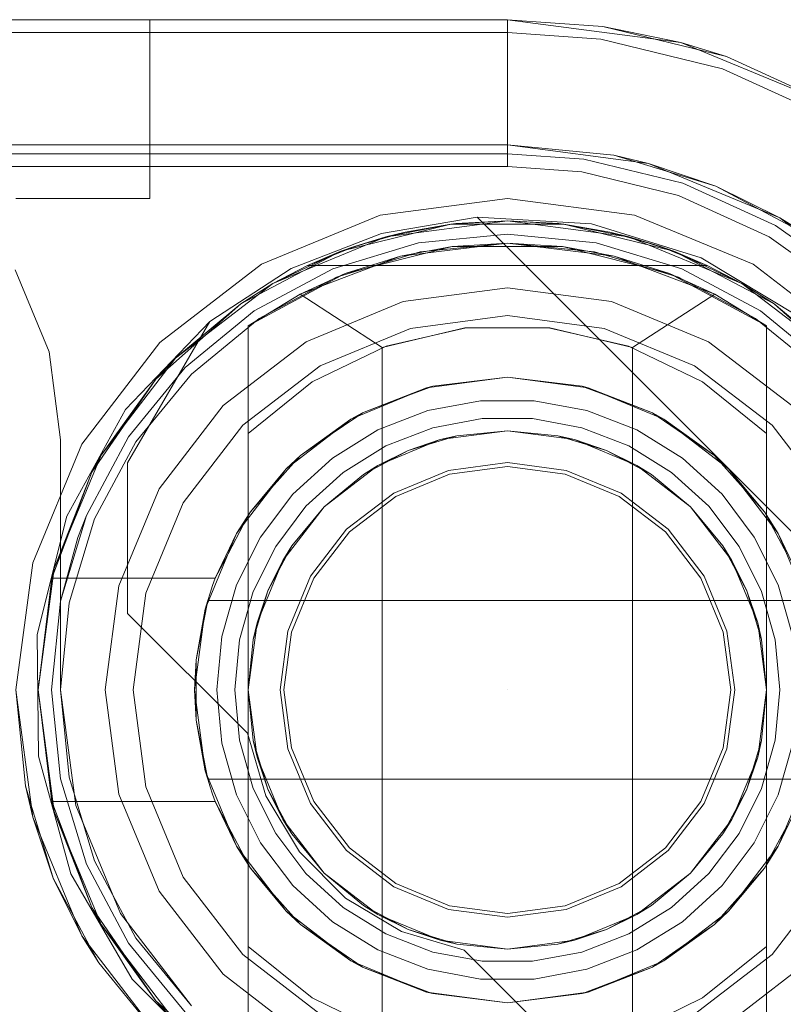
# Model space of a CAD drawing. Extents: x -620 to 300, y 62 to 1112.
# Tile 156 of 200: x 168.404 to 168.537, y 605.097 to 605.269. Entities that reach past the tile are written whole.
import ezdxf

# ---------------------------------------------------------------- set-up
doc = ezdxf.new("R2010")
doc.units = 0
doc.layers.get('0').update_dxf_attribs({"lineweight": 13})
doc.layers.add('ConnectionPoints-A06CPVRXL0', color=7, linetype='Continuous', lineweight=50)

# ---------------------------------------------------------------- blocks, each defined once
blk = doc.blocks.new('Referenz-A06CPVRZL0')
at = {"color": 9, "linetype": 'ByBlock', "lineweight": 13, "ltscale": 0.13, "true_color": 0xc1c9c4}
for p, q in [((168.48922, 605.26889), (166.69234, 605.26889)), ((168.48922, 605.26889), (166.69234, 605.26889)), ((168.40935, 605.26889), (168.40328, 605.26889)), ((168.40328, 605.26889), (168.40935, 605.26889)), ((168.415, 605.26889), (168.40935, 605.26889)), ((168.40935, 605.26889), (168.415, 605.26889)), ((168.41985, 605.26889), (168.415, 605.26889)), ((168.415, 605.26889), (168.41985, 605.26889)), ((168.42358, 605.26889), (168.41985, 605.26889)), ((168.41985, 605.26889), (168.42358, 605.26889)), ((168.42592, 605.26889), (168.42358, 605.26889)), ((168.42358, 605.26889), (168.42592, 605.26889)), ((168.42672, 605.26889), (168.42592, 605.26889)), ((168.42592, 605.26889), (168.42672, 605.26889)), ((168.42672, 605.23764), (168.42672, 605.26889)), ((168.42672, 605.26889), (168.42672, 605.26889)), ((168.42672, 605.23764), (168.42672, 605.26889)), ((168.51955, 605.2649), (168.48922, 605.26889)), ((168.50589, 605.2677), (168.48922, 605.26889)), ((168.48922, 605.26889), (168.48922, 605.26889)), ((168.48922, 605.26889), (168.48922, 605.26849)), ((168.50589, 605.2677), (168.48922, 605.26889)), ((168.48922, 605.26849), (168.48922, 605.26731)), ((168.48922, 605.26731), (168.48922, 605.26538)), ((168.51955, 605.2649), (168.50589, 605.2677)), ((168.52755, 605.26244), (168.50589, 605.2677)), ((168.48922, 605.26538), (168.48922, 605.26277)), ((168.54781, 605.25319), (168.51955, 605.2649)), ((168.52755, 605.26244), (168.51955, 605.2649)), ((168.48922, 605.26277), (168.48922, 605.25958)), ((168.54781, 605.25319), (168.52755, 605.26244)), ((168.54781, 605.25319), (168.52755, 605.26244)), ((168.48922, 605.25958), (168.48922, 605.2559)), ((168.48922, 605.2559), (168.48922, 605.25186)), ((168.48922, 605.25186), (168.48922, 605.24761)), ((168.48922, 605.24761), (168.48922, 605.24545)), ((166.69234, 605.24701), (168.48922, 605.24701)), ((168.48922, 605.24701), (168.35172, 605.24701)), ((168.48922, 605.24701), (168.51389, 605.24377)), ((168.50781, 605.24518), (168.48922, 605.24701)), ((168.48922, 605.24701), (168.48922, 605.24701)), ((167.82515, 605.24545), (168.48922, 605.24545)), ((168.48922, 605.24545), (168.50256, 605.2445)), ((168.50256, 605.2445), (168.51988, 605.24029)), ((168.50781, 605.24518), (168.52569, 605.23976)), ((168.51389, 605.24377), (168.50781, 605.24518)), ((168.51389, 605.24377), (168.53687, 605.23424)), ((168.52569, 605.23976), (168.51389, 605.24377)), ((168.51988, 605.24029), (168.53609, 605.23289)), ((168.53687, 605.23424), (168.52569, 605.23976)), ((168.52569, 605.23976), (168.54217, 605.23095)), ((168.40328, 605.23764), (168.40935, 605.23764)), ((168.40328, 605.23764), (168.40935, 605.23764)), ((168.40935, 605.23764), (168.415, 605.23764)), ((168.40935, 605.23764), (168.415, 605.23764)), ((168.415, 605.23764), (168.41985, 605.23764)), ((168.415, 605.23764), (168.41985, 605.23764)), ((168.41985, 605.23764), (168.42358, 605.23764)), ((168.41985, 605.23764), (168.42358, 605.23764)), ((168.42358, 605.23764), (168.42592, 605.23764)), ((168.42358, 605.23764), (168.42592, 605.23764)), ((168.42592, 605.23764), (168.42672, 605.23764)), ((168.42592, 605.23764), (168.42672, 605.23764)), ((168.42672, 605.23764), (168.42672, 605.23764)), ((168.53687, 605.23424), (168.55661, 605.2191)), ((168.54217, 605.23095), (168.53687, 605.23424)), ((168.53609, 605.23289), (168.55061, 605.22255)), ((168.48922, 605.23139), (168.47367, 605.22986)), ((168.47367, 605.22986), (168.48922, 605.23139)), ((168.50476, 605.22986), (168.48922, 605.23139)), ((168.48922, 605.23139), (168.50476, 605.22986)), ((168.47367, 605.22986), (168.45872, 605.22532)), ((168.45872, 605.22532), (168.47367, 605.22986)), ((168.47398, 605.22832), (168.45932, 605.22388)), ((168.48922, 605.22983), (168.47398, 605.22832)), ((168.50446, 605.22832), (168.48922, 605.22983)), ((168.51911, 605.22388), (168.50446, 605.22832)), ((168.51971, 605.22532), (168.50476, 605.22986)), ((168.50476, 605.22986), (168.51971, 605.22532)), ((168.45872, 605.22532), (168.44495, 605.21796)), ((168.44495, 605.21796), (168.45872, 605.22532)), ((168.53349, 605.21796), (168.51971, 605.22532)), ((168.51971, 605.22532), (168.53349, 605.21796)), ((168.45932, 605.22388), (168.44581, 605.21666)), ((168.53262, 605.21666), (168.51911, 605.22388)), ((168.48922, 605.22201), (168.47102, 605.21962)), ((168.48922, 605.22201), (168.47102, 605.21962)), ((168.50742, 605.21962), (168.48922, 605.22201)), ((168.50742, 605.21962), (168.48922, 605.22201)), ((168.47102, 605.21962), (168.45406, 605.21259)), ((168.47102, 605.21962), (168.45406, 605.21259)), ((168.52437, 605.21259), (168.50742, 605.21962)), ((168.52437, 605.21259), (168.50742, 605.21962)), ((168.44495, 605.21796), (168.43287, 605.20805)), ((168.43287, 605.20805), (168.44495, 605.21796)), ((168.44581, 605.21666), (168.43397, 605.20694)), ((168.48922, 605.21714), (168.47228, 605.21491)), ((168.47228, 605.21491), (168.48922, 605.21714)), ((168.50615, 605.21491), (168.48922, 605.21714)), ((168.48922, 605.21714), (168.50615, 605.21491)), ((168.54446, 605.20694), (168.53262, 605.21666)), ((168.54557, 605.20805), (168.53349, 605.21796)), ((168.53349, 605.21796), (168.54557, 605.20805)), ((168.47228, 605.21491), (168.4565, 605.20837)), ((168.4565, 605.20837), (168.47228, 605.21491)), ((168.52194, 605.20837), (168.50615, 605.21491)), ((168.50615, 605.21491), (168.52194, 605.20837)), ((168.45406, 605.21259), (168.4395, 605.20142)), ((168.45406, 605.21259), (168.4395, 605.20142)), ((168.53894, 605.20142), (168.52437, 605.21259)), ((168.53894, 605.20142), (168.52437, 605.21259)), ((168.43287, 605.20805), (168.42296, 605.19597)), ((168.42296, 605.19597), (168.43287, 605.20805)), ((168.4565, 605.20837), (168.44295, 605.19797)), ((168.44295, 605.19797), (168.4565, 605.20837)), ((168.53549, 605.19797), (168.52194, 605.20837)), ((168.52194, 605.20837), (168.53549, 605.19797)), ((168.43397, 605.20694), (168.42426, 605.1951)), ((168.4395, 605.20142), (168.42833, 605.18686)), ((168.4395, 605.20142), (168.42833, 605.18686)), ((168.44295, 605.19797), (168.43255, 605.18442)), ((168.43255, 605.18442), (168.44295, 605.19797)), ((168.54589, 605.18442), (168.53549, 605.19797)), ((168.53549, 605.19797), (168.54589, 605.18442)), ((168.42296, 605.19597), (168.4156, 605.1822)), ((168.4156, 605.1822), (168.42296, 605.19597)), ((168.42426, 605.1951), (168.41704, 605.1816)), ((168.48922, 605.19145), (168.47893, 605.19009)), ((168.47911, 605.18943), (168.48922, 605.19076)), ((168.4995, 605.19009), (168.48922, 605.19145)), ((168.48922, 605.19076), (168.49933, 605.18943)), ((168.47893, 605.19009), (168.46935, 605.18612)), ((168.46969, 605.18553), (168.47911, 605.18943)), ((168.49933, 605.18943), (168.50875, 605.18553)), ((168.50909, 605.18612), (168.4995, 605.19009)), ((168.42833, 605.18686), (168.4213, 605.1699)), ((168.42833, 605.18686), (168.4213, 605.1699)), ((168.46935, 605.18612), (168.46111, 605.1798)), ((168.4616, 605.17932), (168.46969, 605.18553)), ((168.50875, 605.18553), (168.51684, 605.17932)), ((168.51732, 605.1798), (168.50909, 605.18612)), ((168.43255, 605.18442), (168.42601, 605.16864)), ((168.42601, 605.16864), (168.43255, 605.18442)), ((168.4156, 605.1822), (168.41106, 605.16725)), ((168.4156, 605.1822), (168.41412, 605.17835)), ((168.41412, 605.17835), (168.4156, 605.1822)), ((168.41704, 605.1816), (168.41259, 605.16694)), ((168.46111, 605.1798), (168.4548, 605.17157)), ((168.45539, 605.17123), (168.4616, 605.17932)), ((168.51684, 605.17932), (168.52305, 605.17123)), ((168.52364, 605.17157), (168.51732, 605.1798)), ((168.41412, 605.17835), (168.41106, 605.16725)), ((168.41106, 605.16725), (168.41412, 605.17835)), ((168.4548, 605.17157), (168.45083, 605.16199)), ((168.52761, 605.16199), (168.52364, 605.17157)), ((168.4213, 605.1699), (168.4189, 605.1517)), ((168.4213, 605.1699), (168.4189, 605.1517)), ((168.45149, 605.16181), (168.45539, 605.17123)), ((168.52305, 605.17123), (168.52695, 605.16181)), ((168.42601, 605.16864), (168.42378, 605.1517)), ((168.42378, 605.1517), (168.42601, 605.16864)), ((168.41106, 605.16725), (168.40953, 605.1517)), ((168.40953, 605.1517), (168.41106, 605.16725)), ((168.41259, 605.16694), (168.41109, 605.1517)), ((168.45083, 605.16199), (168.44947, 605.1517)), ((168.45015, 605.1517), (168.45149, 605.16181)), ((168.52695, 605.16181), (168.52828, 605.1517)), ((168.52896, 605.1517), (168.52761, 605.16199)), ((168.40621, 605.12946), (168.40328, 605.1517)), ((168.40328, 605.1517), (168.40493, 605.13494)), ((168.40953, 605.1517), (168.41106, 605.13615)), ((168.41106, 605.13615), (168.40953, 605.1517)), ((168.41109, 605.1517), (168.41259, 605.13646)), ((168.4189, 605.1517), (168.4213, 605.1335)), ((168.4189, 605.1517), (168.4213, 605.1335)), ((168.42378, 605.1517), (168.42601, 605.13476)), ((168.42601, 605.13476), (168.42378, 605.1517)), ((168.44947, 605.1517), (168.45083, 605.14141)), ((168.45149, 605.14159), (168.45015, 605.1517)), ((168.52828, 605.1517), (168.52695, 605.14159)), ((168.52761, 605.14141), (168.52896, 605.1517)), ((168.45083, 605.14141), (168.4548, 605.13183)), ((168.45539, 605.13217), (168.45149, 605.14159)), ((168.52695, 605.14159), (168.52305, 605.13217)), ((168.52364, 605.13183), (168.52761, 605.14141)), ((168.41106, 605.13615), (168.4156, 605.12121)), ((168.4156, 605.12121), (168.41106, 605.13615)), ((168.41259, 605.13646), (168.41704, 605.1218)), ((168.40591, 605.1317), (168.40493, 605.13494)), ((168.40493, 605.13494), (168.40621, 605.12946)), ((168.42601, 605.13476), (168.43255, 605.11898)), ((168.43255, 605.11898), (168.42601, 605.13476)), ((168.4213, 605.1335), (168.42833, 605.11654)), ((168.4213, 605.1335), (168.42833, 605.11654)), ((168.4616, 605.12408), (168.45539, 605.13217)), ((168.52305, 605.13217), (168.51684, 605.12408)), ((168.40764, 605.12599), (168.40591, 605.1317)), ((168.4548, 605.13183), (168.46111, 605.1236)), ((168.51732, 605.1236), (168.52364, 605.13183)), ((168.41479, 605.10873), (168.40621, 605.12946)), ((168.40621, 605.12946), (168.40982, 605.11881)), ((168.40982, 605.11881), (168.40764, 605.12599)), ((168.46111, 605.1236), (168.46935, 605.11728)), ((168.46969, 605.11787), (168.4616, 605.12408)), ((168.51684, 605.12408), (168.50875, 605.11787)), ((168.50909, 605.11728), (168.51732, 605.1236)), ((168.41704, 605.1218), (168.42426, 605.1083)), ((168.4156, 605.12121), (168.42296, 605.10743)), ((168.42296, 605.10743), (168.4156, 605.12121)), ((168.41336, 605.1122), (168.40982, 605.11881)), ((168.40982, 605.11881), (168.41479, 605.10873)), ((168.43255, 605.11898), (168.44295, 605.10543)), ((168.44295, 605.10543), (168.43255, 605.11898)), ((168.53549, 605.10543), (168.54589, 605.11898)), ((168.54589, 605.11898), (168.53549, 605.10543)), ((168.42833, 605.11654), (168.4395, 605.10198)), ((168.42833, 605.11654), (168.4395, 605.10198)), ((168.46935, 605.11728), (168.47893, 605.11331)), ((168.47911, 605.11397), (168.46969, 605.11787)), ((168.50875, 605.11787), (168.49933, 605.11397)), ((168.4995, 605.11331), (168.50909, 605.11728)), ((168.47893, 605.11331), (168.48922, 605.11196)), ((168.48922, 605.11264), (168.47911, 605.11397)), ((168.49933, 605.11397), (168.48922, 605.11264)), ((168.48922, 605.11196), (168.4995, 605.11331)), ((168.41617, 605.10694), (168.41336, 605.1122)), ((168.42845, 605.09093), (168.41479, 605.10873)), ((168.41479, 605.10873), (168.41776, 605.10396)), ((168.42426, 605.1083), (168.43397, 605.09646)), ((168.41776, 605.10396), (168.41617, 605.10694)), ((168.42296, 605.10743), (168.43287, 605.09535)), ((168.43287, 605.09535), (168.42296, 605.10743)), ((168.44295, 605.10543), (168.4565, 605.09503)), ((168.4565, 605.09503), (168.44295, 605.10543)), ((168.52194, 605.09503), (168.53549, 605.10543)), ((168.53549, 605.10543), (168.52194, 605.09503)), ((168.41776, 605.10396), (168.42845, 605.09093)), ((168.4395, 605.10198), (168.45406, 605.09081)), ((168.4395, 605.10198), (168.45406, 605.09081)), ((168.52437, 605.09081), (168.53894, 605.10198)), ((168.52437, 605.09081), (168.53894, 605.10198))]:
    blk.add_line(p, q, dxfattribs=at)
at = {"color": 251, "linetype": 'ByBlock', "lineweight": 13, "ltscale": 0.13, "true_color": 0x636363}
for p, q in [((168.48922, 605.26889), (166.69234, 605.26889)), ((168.51955, 605.2649), (168.48922, 605.26889)), ((168.48922, 605.26889), (168.48922, 605.26664)), ((168.48922, 605.26664), (166.69234, 605.26664)), ((168.48922, 605.26664), (168.50557, 605.26547)), ((168.48922, 605.26664), (168.48922, 605.26624)), ((168.48922, 605.26624), (168.48922, 605.26505)), ((168.48922, 605.26505), (168.48922, 605.26313)), ((168.50557, 605.26547), (168.52681, 605.26032)), ((168.54781, 605.25319), (168.51955, 605.2649)), ((168.48922, 605.26313), (168.48922, 605.26052)), ((168.48922, 605.26052), (168.48922, 605.25732)), ((168.52681, 605.26032), (168.54669, 605.25124)), ((168.48922, 605.25732), (168.48922, 605.25365)), ((168.48922, 605.25365), (168.48922, 605.24961)), ((168.48922, 605.24961), (168.48922, 605.24536)), ((168.48922, 605.24536), (168.48922, 605.2432)), ((166.69234, 605.2432), (168.48922, 605.2432)), ((168.48922, 605.2432), (168.50224, 605.24227)), ((168.50224, 605.24227), (168.51914, 605.23817)), ((168.48922, 605.23764), (168.46698, 605.23471)), ((168.51146, 605.23471), (168.48922, 605.23764)), ((168.51914, 605.23817), (168.53497, 605.23094)), ((168.46698, 605.23471), (168.44625, 605.22612)), ((168.4672, 605.23153), (168.48391, 605.23434)), ((168.48391, 605.23434), (168.4672, 605.23153)), ((168.48391, 605.23434), (168.57186, 605.1464)), ((168.50393, 605.2332), (168.48391, 605.23434)), ((168.48391, 605.23434), (168.57186, 605.1464)), ((168.48391, 605.23434), (168.48391, 605.23434)), ((168.53219, 605.22612), (168.51146, 605.23471)), ((168.52309, 605.22727), (168.50393, 605.2332)), ((168.4514, 605.22537), (168.4672, 605.23153)), ((168.4672, 605.23153), (168.4514, 605.22537)), ((168.53497, 605.23094), (168.54914, 605.22085)), ((168.54026, 605.21692), (168.52309, 605.22727)), ((168.40907, 605.21082), (168.40314, 605.22514)), ((168.40314, 605.22514), (168.40907, 605.21082)), ((168.44625, 605.22612), (168.42845, 605.21247)), ((168.43719, 605.21613), (168.4514, 605.22537)), ((168.4514, 605.22537), (168.43719, 605.21613)), ((168.54998, 605.21247), (168.53219, 605.22612)), ((168.43719, 605.21613), (168.42247, 605.20072)), ((168.42282, 605.19139), (168.43719, 605.21613)), ((168.42282, 605.19139), (168.43719, 605.21613)), ((168.43719, 605.21613), (168.43719, 605.21613)), ((168.42845, 605.21247), (168.41479, 605.19467)), ((168.41109, 605.19545), (168.40907, 605.21082)), ((168.40907, 605.21082), (168.41109, 605.19545)), ((168.42247, 605.20072), (168.41217, 605.18207)), ((168.41479, 605.19467), (168.40621, 605.17394)), ((168.41109, 605.1517), (168.41109, 605.19545)), ((168.41109, 605.19545), (168.41109, 605.1517)), ((168.41109, 605.19545), (168.41109, 605.19545)), ((168.42282, 605.16507), (168.42282, 605.19139)), ((168.42282, 605.19139), (168.42282, 605.19139)), ((168.42282, 605.16507), (168.42282, 605.19139)), ((168.41217, 605.18207), (168.40698, 605.16141)), ((168.40621, 605.17394), (168.40328, 605.1517)), ((168.44375, 605.14414), (168.42282, 605.16507)), ((168.42282, 605.16507), (168.42282, 605.16507)), ((168.44375, 605.14414), (168.42282, 605.16507)), ((168.40698, 605.16141), (168.40722, 605.14011)), ((168.40328, 605.1517), (168.40621, 605.12946)), ((168.41375, 605.13148), (168.41109, 605.1517)), ((168.41109, 605.1517), (168.41375, 605.13148)), ((168.41109, 605.1517), (168.41109, 605.1517)), ((168.447, 605.1332), (168.44375, 605.14414)), ((168.44375, 605.14414), (168.44375, 605.14414)), ((168.447, 605.1332), (168.44375, 605.14414)), ((168.40722, 605.14011), (168.41289, 605.11957)), ((168.45284, 605.12339), (168.447, 605.1332)), ((168.45284, 605.12339), (168.447, 605.1332)), ((168.42156, 605.11264), (168.41375, 605.13148)), ((168.41375, 605.13148), (168.42156, 605.11264)), ((168.40621, 605.12946), (168.41479, 605.10873)), ((168.46091, 605.11532), (168.45284, 605.12339)), ((168.46091, 605.11532), (168.45284, 605.12339)), ((168.41289, 605.11957), (168.42361, 605.10116)), ((168.47071, 605.10948), (168.46091, 605.11532)), ((168.47071, 605.10948), (168.46091, 605.11532)), ((168.43397, 605.09646), (168.42156, 605.11264)), ((168.42156, 605.11264), (168.43397, 605.09646)), ((168.41479, 605.10873), (168.42845, 605.09093)), ((168.48165, 605.10623), (168.47071, 605.10948)), ((168.48165, 605.10623), (168.47071, 605.10948)), ((168.50259, 605.0853), (168.48165, 605.10623)), ((168.48165, 605.10623), (168.48165, 605.10623)), ((168.50259, 605.0853), (168.48165, 605.10623)), ((168.42361, 605.10116), (168.43868, 605.0861))]:
    blk.add_line(p, q, dxfattribs=at)
at = {"color": 7, "linetype": 'ByBlock', "lineweight": 13, "ltscale": 0.13}
for p, q in [((168.46799, 605.23094), (168.48922, 605.23373)), ((168.48922, 605.23373), (168.46799, 605.23094)), ((168.48922, 605.23373), (168.47932, 605.23313)), ((168.48922, 605.23373), (168.48021, 605.23324)), ((168.48922, 605.23373), (168.48021, 605.23324)), ((168.49822, 605.23324), (168.48922, 605.23373)), ((168.49911, 605.23313), (168.48922, 605.23373)), ((168.48922, 605.23373), (168.51045, 605.23094)), ((168.49822, 605.23324), (168.48922, 605.23373)), ((168.51045, 605.23094), (168.48922, 605.23373)), ((168.4601, 605.22839), (168.47932, 605.23313)), ((168.47932, 605.23313), (168.4601, 605.22839)), ((168.47932, 605.23313), (168.46799, 605.23094)), ((168.48021, 605.23324), (168.47132, 605.23176)), ((168.48021, 605.23324), (168.47132, 605.23176)), ((168.47932, 605.23313), (168.47132, 605.23176)), ((168.48021, 605.23324), (168.47932, 605.23313)), ((168.47932, 605.23313), (168.49911, 605.23313)), ((168.49911, 605.23313), (168.47932, 605.23313)), ((168.49911, 605.23313), (168.49822, 605.23324)), ((168.50712, 605.23176), (168.49822, 605.23324)), ((168.50712, 605.23176), (168.49822, 605.23324)), ((168.50712, 605.23176), (168.49911, 605.23313)), ((168.49911, 605.23313), (168.51833, 605.22839)), ((168.51045, 605.23094), (168.49911, 605.23313)), ((168.51833, 605.22839), (168.49911, 605.23313)), ((168.4482, 605.22274), (168.46799, 605.23094)), ((168.46799, 605.23094), (168.4482, 605.22274)), ((168.46799, 605.23094), (168.4601, 605.22839)), ((168.46264, 605.22931), (168.47132, 605.23176)), ((168.46799, 605.23094), (168.46264, 605.22931)), ((168.46936, 605.2312), (168.46501, 605.22997)), ((168.47132, 605.23176), (168.46799, 605.23094)), ((168.47132, 605.23176), (168.46936, 605.2312)), ((168.50712, 605.23176), (168.5158, 605.22931)), ((168.51045, 605.23094), (168.50712, 605.23176)), ((168.50907, 605.2312), (168.50712, 605.23176)), ((168.51343, 605.22997), (168.50907, 605.2312)), ((168.5158, 605.22931), (168.51045, 605.23094)), ((168.51833, 605.22839), (168.51045, 605.23094)), ((168.51045, 605.23094), (168.53023, 605.22274)), ((168.53023, 605.22274), (168.51045, 605.23094)), ((168.44258, 605.21918), (168.4601, 605.22839)), ((168.4601, 605.22839), (168.44258, 605.21918)), ((168.4601, 605.22839), (168.4482, 605.22274)), ((168.46264, 605.22931), (168.45428, 605.22592)), ((168.46264, 605.22931), (168.45428, 605.22592)), ((168.4601, 605.22839), (168.45428, 605.22592)), ((168.46264, 605.22931), (168.4601, 605.22839)), ((168.47957, 605.22923), (168.46088, 605.2245)), ((168.46501, 605.22997), (168.46264, 605.22931)), ((168.48922, 605.22983), (168.47055, 605.22756)), ((168.47957, 605.22923), (168.47055, 605.22756)), ((168.48922, 605.22983), (168.47957, 605.22923)), ((168.49886, 605.22923), (168.47957, 605.22923)), ((168.49886, 605.22923), (168.48922, 605.22983)), ((168.50788, 605.22756), (168.48922, 605.22983)), ((168.51756, 605.2245), (168.49886, 605.22923)), ((168.50788, 605.22756), (168.49886, 605.22923)), ((168.5158, 605.22931), (168.51343, 605.22997)), ((168.51833, 605.22839), (168.5158, 605.22931)), ((168.52416, 605.22592), (168.5158, 605.22931)), ((168.52416, 605.22592), (168.5158, 605.22931)), ((168.52416, 605.22592), (168.51833, 605.22839)), ((168.51833, 605.22839), (168.53586, 605.21918)), ((168.53023, 605.22274), (168.51833, 605.22839)), ((168.53586, 605.21918), (168.51833, 605.22839)), ((168.47055, 605.22756), (168.45297, 605.22091)), ((168.47055, 605.22756), (168.46088, 605.2245)), ((168.51756, 605.2245), (168.50788, 605.22756)), ((168.52547, 605.22091), (168.50788, 605.22756)), ((168.45428, 605.22592), (168.4482, 605.22274)), ((168.45428, 605.22592), (168.52416, 605.22592)), ((168.45428, 605.22592), (168.45428, 605.22592)), ((168.45428, 605.22592), (168.52416, 605.22592)), ((168.53023, 605.22274), (168.52416, 605.22592)), ((168.52416, 605.22592), (168.52416, 605.22592)), ((168.46088, 605.2245), (168.4439, 605.21534)), ((168.46088, 605.2245), (168.45297, 605.22091)), ((168.53453, 605.21534), (168.51756, 605.2245)), ((168.52547, 605.22091), (168.51756, 605.2245)), ((168.43121, 605.20971), (168.4482, 605.22274)), ((168.4482, 605.22274), (168.43121, 605.20971)), ((168.4482, 605.22274), (168.44258, 605.21918)), ((168.4482, 605.22274), (168.44258, 605.21918)), ((168.53586, 605.21918), (168.53023, 605.22274)), ((168.53586, 605.21918), (168.53023, 605.22274)), ((168.53023, 605.22274), (168.54722, 605.20971)), ((168.54722, 605.20971), (168.53023, 605.22274)), ((168.45297, 605.22091), (168.4439, 605.21534)), ((168.4439, 605.21534), (168.45297, 605.22091)), ((168.45297, 605.22091), (168.46734, 605.21158)), ((168.51109, 605.21158), (168.52547, 605.22091)), ((168.53453, 605.21534), (168.52547, 605.22091)), ((168.53453, 605.21534), (168.52547, 605.22091)), ((168.42777, 605.20605), (168.44258, 605.21918)), ((168.44258, 605.21918), (168.42777, 605.20605)), ((168.44258, 605.21918), (168.43121, 605.20971)), ((168.44258, 605.21918), (168.43121, 605.20971)), ((168.53586, 605.21918), (168.55066, 605.20605)), ((168.54722, 605.20971), (168.53586, 605.21918)), ((168.54722, 605.20971), (168.53586, 605.21918)), ((168.55066, 605.20605), (168.53586, 605.21918)), ((168.4439, 605.21534), (168.4439, 605.19654)), ((168.4439, 605.08806), (168.4439, 605.21534)), ((168.4439, 605.21534), (168.4439, 605.21534)), ((168.46734, 605.21158), (168.48179, 605.21502)), ((168.48203, 605.21504), (168.46803, 605.21183)), ((168.48179, 605.21502), (168.49664, 605.21502)), ((168.4964, 605.21504), (168.48203, 605.21504)), ((168.51041, 605.21183), (168.4964, 605.21504)), ((168.49664, 605.21502), (168.51109, 605.21158)), ((168.53453, 605.19654), (168.53453, 605.21534)), ((168.53453, 605.21534), (168.53453, 605.21534)), ((168.53453, 605.21534), (168.53453, 605.08806)), ((168.46803, 605.21183), (168.4551, 605.20555)), ((168.46734, 605.21158), (168.46734, 605.09182)), ((168.52334, 605.20555), (168.51041, 605.21183)), ((168.51109, 605.09182), (168.51109, 605.21158)), ((168.41818, 605.19272), (168.43121, 605.20971)), ((168.43121, 605.20971), (168.41818, 605.19272)), ((168.43121, 605.20971), (168.42777, 605.20605)), ((168.43121, 605.20971), (168.42777, 605.20605)), ((168.41654, 605.18975), (168.42777, 605.20605)), ((168.42777, 605.20605), (168.41654, 605.18975)), ((168.42777, 605.20605), (168.41818, 605.19272)), ((168.42777, 605.20605), (168.41818, 605.19272)), ((168.47506, 605.20452), (168.48922, 605.20639)), ((168.48922, 605.20639), (168.47616, 605.20481)), ((168.48922, 605.20639), (168.50337, 605.20452)), ((168.50228, 605.20481), (168.48922, 605.20639)), ((168.4551, 605.20555), (168.4439, 605.19654)), ((168.46187, 605.19906), (168.47506, 605.20452)), ((168.47506, 605.20452), (168.46386, 605.20015)), ((168.47136, 605.20299), (168.4756, 605.2046)), ((168.47616, 605.20481), (168.47506, 605.20452)), ((168.4756, 605.2046), (168.47616, 605.20481)), ((168.50228, 605.20481), (168.50283, 605.2046)), ((168.50337, 605.20452), (168.50228, 605.20481)), ((168.50283, 605.2046), (168.50708, 605.20299)), ((168.50337, 605.20452), (168.51656, 605.19906)), ((168.51458, 605.20015), (168.50337, 605.20452)), ((168.53453, 605.19654), (168.52334, 605.20555)), ((168.46386, 605.20015), (168.47136, 605.20299)), ((168.50708, 605.20299), (168.51458, 605.20015)), ((168.48453, 605.20227), (168.47532, 605.20054)), ((168.4939, 605.20227), (168.48453, 605.20227)), ((168.50311, 605.20054), (168.4939, 605.20227)), ((168.45055, 605.19037), (168.46187, 605.19906)), ((168.46187, 605.19906), (168.45302, 605.19269)), ((168.45841, 605.1964), (168.46287, 605.19948)), ((168.46386, 605.20015), (168.46187, 605.19906)), ((168.46287, 605.19948), (168.46386, 605.20015)), ((168.47532, 605.20054), (168.46658, 605.19716)), ((168.47618, 605.19754), (168.48482, 605.19915)), ((168.47618, 605.19754), (168.48482, 605.19915)), ((168.48482, 605.19915), (168.49361, 605.19915)), ((168.48482, 605.19915), (168.49361, 605.19915)), ((168.49361, 605.19915), (168.50226, 605.19754)), ((168.49361, 605.19915), (168.50226, 605.19754)), ((168.51185, 605.19716), (168.50311, 605.20054)), ((168.51458, 605.20015), (168.51556, 605.19948)), ((168.51656, 605.19906), (168.51458, 605.20015)), ((168.51556, 605.19948), (168.52002, 605.1964)), ((168.51656, 605.19906), (168.52789, 605.19037)), ((168.52542, 605.19269), (168.51656, 605.19906)), ((168.46798, 605.19436), (168.47618, 605.19754)), ((168.46798, 605.19436), (168.47618, 605.19754)), ((168.50226, 605.19754), (168.51046, 605.19436)), ((168.50226, 605.19754), (168.51046, 605.19436)), ((168.4439, 605.19654), (168.4439, 605.16904)), ((168.45302, 605.19269), (168.45841, 605.1964)), ((168.46658, 605.19716), (168.45861, 605.19223)), ((168.47188, 605.19356), (168.48038, 605.19614)), ((168.47749, 605.19547), (168.48922, 605.19701)), ((168.47749, 605.19547), (168.48922, 605.19701)), ((168.47749, 605.19547), (168.48922, 605.19701)), ((168.48038, 605.19614), (168.47749, 605.19547)), ((168.48922, 605.19701), (168.48038, 605.19614)), ((168.48038, 605.19614), (168.48922, 605.19701)), ((168.48922, 605.19701), (168.50095, 605.19547)), ((168.49806, 605.19614), (168.48922, 605.19701)), ((168.48922, 605.19701), (168.49806, 605.19614)), ((168.48922, 605.19701), (168.50095, 605.19547)), ((168.48922, 605.19701), (168.50095, 605.19547)), ((168.50095, 605.19547), (168.49806, 605.19614)), ((168.49806, 605.19614), (168.50656, 605.19356)), ((168.51982, 605.19223), (168.51185, 605.19716)), ((168.52002, 605.1964), (168.52542, 605.19269)), ((168.53453, 605.1517), (168.53453, 605.19654)), ((168.4605, 605.18973), (168.46798, 605.19436)), ((168.4605, 605.18973), (168.46798, 605.19436)), ((168.46656, 605.19094), (168.47749, 605.19547)), ((168.46656, 605.19094), (168.47749, 605.19547)), ((168.46656, 605.19094), (168.47749, 605.19547)), ((168.47749, 605.19547), (168.47188, 605.19356)), ((168.50656, 605.19356), (168.50095, 605.19547)), ((168.50095, 605.19547), (168.51187, 605.19094)), ((168.50095, 605.19547), (168.51187, 605.19094)), ((168.50095, 605.19547), (168.51187, 605.19094)), ((168.51046, 605.19436), (168.51794, 605.18973)), ((168.51046, 605.19436), (168.51794, 605.18973)), ((168.40998, 605.17293), (168.41818, 605.19272)), ((168.41818, 605.19272), (168.40998, 605.17293)), ((168.41818, 605.19272), (168.41654, 605.18975)), ((168.41818, 605.19272), (168.41654, 605.18975)), ((168.45302, 605.19269), (168.45055, 605.19037)), ((168.45861, 605.19223), (168.45169, 605.18591)), ((168.45183, 605.19135), (168.45302, 605.19269)), ((168.46404, 605.18938), (168.47188, 605.19356)), ((168.47188, 605.19356), (168.46656, 605.19094)), ((168.51187, 605.19094), (168.50656, 605.19356)), ((168.50656, 605.19356), (168.51439, 605.18938)), ((168.52675, 605.18591), (168.51982, 605.19223)), ((168.52542, 605.19269), (168.52661, 605.19135)), ((168.52789, 605.19037), (168.52542, 605.19269)), ((168.44799, 605.18704), (168.45183, 605.19135)), ((168.45718, 605.18374), (168.46656, 605.19094)), ((168.45718, 605.18374), (168.46656, 605.19094)), ((168.45718, 605.18374), (168.46656, 605.19094)), ((168.46656, 605.19094), (168.46404, 605.18938)), ((168.51439, 605.18938), (168.51187, 605.19094)), ((168.51187, 605.19094), (168.52126, 605.18374)), ((168.51187, 605.19094), (168.52126, 605.18374)), ((168.51187, 605.19094), (168.52126, 605.18374)), ((168.52661, 605.19135), (168.53044, 605.18704)), ((168.40955, 605.17123), (168.41654, 605.18975)), ((168.41654, 605.18975), (168.40955, 605.17123)), ((168.41654, 605.18975), (168.40998, 605.17293)), ((168.41654, 605.18975), (168.40998, 605.17293)), ((168.44186, 605.17904), (168.45055, 605.19037)), ((168.45055, 605.19037), (168.44428, 605.18286)), ((168.454, 605.18381), (168.4605, 605.18973)), ((168.454, 605.18381), (168.4605, 605.18973)), ((168.46404, 605.18938), (168.45718, 605.18374)), ((168.45718, 605.18374), (168.46404, 605.18938)), ((168.52126, 605.18374), (168.51439, 605.18938)), ((168.51439, 605.18938), (168.52126, 605.18374)), ((168.51794, 605.18973), (168.52444, 605.18381)), ((168.51794, 605.18973), (168.52444, 605.18381)), ((168.52789, 605.19037), (168.53658, 605.17904)), ((168.53416, 605.18286), (168.52789, 605.19037)), ((168.44428, 605.18286), (168.44799, 605.18704)), ((168.53044, 605.18704), (168.53416, 605.18286)), ((168.45169, 605.18591), (168.44604, 605.17843)), ((168.53239, 605.17843), (168.52675, 605.18591)), ((168.4487, 605.17679), (168.454, 605.18381)), ((168.4487, 605.17679), (168.454, 605.18381)), ((168.44998, 605.17436), (168.45718, 605.18374)), ((168.44998, 605.17436), (168.45718, 605.18374)), ((168.44998, 605.17436), (168.45718, 605.18374)), ((168.45718, 605.18374), (168.45154, 605.17688)), ((168.45154, 605.17688), (168.45718, 605.18374)), ((168.52126, 605.18374), (168.52846, 605.17436)), ((168.52689, 605.17688), (168.52126, 605.18374)), ((168.52126, 605.18374), (168.52689, 605.17688)), ((168.52126, 605.18374), (168.52846, 605.17436)), ((168.52126, 605.18374), (168.52846, 605.17436)), ((168.52444, 605.18381), (168.52974, 605.17679)), ((168.52444, 605.18381), (168.52974, 605.17679)), ((168.44428, 605.18286), (168.44186, 605.17904)), ((168.44315, 605.18073), (168.44428, 605.18286)), ((168.53416, 605.18286), (168.53528, 605.18073)), ((168.53658, 605.17904), (168.53416, 605.18286)), ((168.44038, 605.17549), (168.44315, 605.18073)), ((168.53528, 605.18073), (168.53805, 605.17549)), ((168.43639, 605.16585), (168.44186, 605.17904)), ((168.44186, 605.17904), (168.43814, 605.17123)), ((168.44604, 605.17843), (168.44187, 605.17005)), ((168.53657, 605.17005), (168.53239, 605.17843)), ((168.53658, 605.17904), (168.54204, 605.16585)), ((168.5403, 605.17123), (168.53658, 605.17904)), ((168.44478, 605.16892), (168.4487, 605.17679)), ((168.44478, 605.16892), (168.4487, 605.17679)), ((168.44735, 605.16904), (168.45154, 605.17688)), ((168.45154, 605.17688), (168.44998, 605.17436)), ((168.52846, 605.17436), (168.52689, 605.17688)), ((168.52689, 605.17688), (168.53108, 605.16904)), ((168.52974, 605.17679), (168.53366, 605.16892)), ((168.52974, 605.17679), (168.53366, 605.16892)), ((168.43814, 605.17123), (168.44038, 605.17549)), ((168.44545, 605.16343), (168.44998, 605.17436)), ((168.44545, 605.16343), (168.44998, 605.17436)), ((168.44545, 605.16343), (168.44998, 605.17436)), ((168.44998, 605.17436), (168.44735, 605.16904)), ((168.53108, 605.16904), (168.52846, 605.17436)), ((168.52846, 605.17436), (168.53299, 605.16343)), ((168.52846, 605.17436), (168.53299, 605.16343)), ((168.52846, 605.17436), (168.53299, 605.16343)), ((168.40719, 605.1517), (168.40998, 605.17293)), ((168.40998, 605.17293), (168.40719, 605.1517)), ((168.40998, 605.17293), (168.40955, 605.17123)), ((168.40998, 605.17293), (168.40955, 605.17123)), ((168.40955, 605.17123), (168.40719, 605.1517)), ((168.40955, 605.17123), (168.43814, 605.17123)), ((168.40955, 605.17123), (168.40955, 605.17123)), ((168.43814, 605.17123), (168.40955, 605.17123)), ((168.43766, 605.16994), (168.43722, 605.16864)), ((168.43814, 605.17123), (168.43766, 605.16994)), ((168.43814, 605.17123), (168.43814, 605.17123)), ((168.44187, 605.17005), (168.4393, 605.16103)), ((168.53913, 605.16103), (168.53657, 605.17005)), ((168.43722, 605.16864), (168.43681, 605.16733)), ((168.44237, 605.16046), (168.44478, 605.16892)), ((168.44237, 605.16046), (168.44478, 605.16892)), ((168.4439, 605.16904), (168.4439, 605.16054)), ((168.44478, 605.16054), (168.44735, 605.16904)), ((168.44735, 605.16904), (168.44545, 605.16343)), ((168.53299, 605.16343), (168.53108, 605.16904)), ((168.53108, 605.16904), (168.53366, 605.16054)), ((168.53366, 605.16892), (168.53606, 605.16046)), ((168.53366, 605.16892), (168.53606, 605.16046)), ((168.43681, 605.16733), (168.43478, 605.15697)), ((168.43613, 605.16385), (168.43664, 605.16644)), ((168.43681, 605.16733), (168.43639, 605.16585)), ((168.43664, 605.16644), (168.43681, 605.16733)), ((168.54163, 605.16733), (168.43681, 605.16733)), ((168.43681, 605.16733), (168.437, 605.16733)), ((168.43681, 605.16733), (168.43681, 605.16733)), ((168.437, 605.16733), (168.54143, 605.16733)), ((168.43453, 605.1517), (168.43639, 605.16585)), ((168.43639, 605.16585), (168.43478, 605.15697)), ((168.43478, 605.15697), (168.43613, 605.16385)), ((168.4439, 605.1517), (168.44545, 605.16343)), ((168.4439, 605.1517), (168.44545, 605.16343)), ((168.4439, 605.1517), (168.44545, 605.16343)), ((168.44545, 605.16343), (168.44478, 605.16054)), ((168.53366, 605.16054), (168.53299, 605.16343)), ((168.53299, 605.16343), (168.53453, 605.1517)), ((168.53299, 605.16343), (168.53453, 605.1517)), ((168.53299, 605.16343), (168.53453, 605.1517)), ((168.4393, 605.16103), (168.43844, 605.1517)), ((168.44156, 605.1517), (168.44237, 605.16046)), ((168.44156, 605.1517), (168.44237, 605.16046)), ((168.44478, 605.16054), (168.4439, 605.1517)), ((168.4439, 605.1517), (168.44478, 605.16054)), ((168.4439, 605.16054), (168.4439, 605.1517)), ((168.53453, 605.1517), (168.53366, 605.16054)), ((168.53366, 605.16054), (168.53453, 605.1517)), ((168.53606, 605.16046), (168.53687, 605.1517)), ((168.53606, 605.16046), (168.53687, 605.1517)), ((168.43478, 605.15697), (168.43453, 605.1517)), ((168.43478, 605.15697), (168.43478, 605.15364)), ((168.43478, 605.15364), (168.43478, 605.14976)), ((168.40998, 605.13047), (168.40719, 605.1517)), ((168.40719, 605.1517), (168.40955, 605.13217)), ((168.40719, 605.1517), (168.40998, 605.13047)), ((168.43639, 605.13755), (168.43453, 605.1517)), ((168.43453, 605.1517), (168.43478, 605.14643)), ((168.43844, 605.1517), (168.4393, 605.14237)), ((168.44237, 605.14294), (168.44156, 605.1517)), ((168.44237, 605.14294), (168.44156, 605.1517)), ((168.44545, 605.13997), (168.4439, 605.1517)), ((168.4439, 605.1517), (168.44478, 605.14286)), ((168.44545, 605.13997), (168.4439, 605.1517)), ((168.4439, 605.1517), (168.4439, 605.10686)), ((168.44478, 605.14286), (168.4439, 605.1517)), ((168.44545, 605.13997), (168.4439, 605.1517)), ((168.53453, 605.1517), (168.53299, 605.13997)), ((168.53453, 605.1517), (168.53299, 605.13997)), ((168.53453, 605.1517), (168.53299, 605.13997)), ((168.53366, 605.14286), (168.53453, 605.1517)), ((168.53453, 605.1517), (168.53366, 605.14286)), ((168.53453, 605.14286), (168.53453, 605.1517)), ((168.53687, 605.1517), (168.53606, 605.14294)), ((168.53687, 605.1517), (168.53606, 605.14294)), ((168.43478, 605.14976), (168.43478, 605.14643)), ((168.43478, 605.14643), (168.43681, 605.13608)), ((168.43613, 605.13956), (168.43478, 605.14643)), ((168.43478, 605.14643), (168.43639, 605.13755)), ((168.4393, 605.14237), (168.44187, 605.13336)), ((168.44478, 605.13449), (168.44237, 605.14294)), ((168.44478, 605.13449), (168.44237, 605.14294)), ((168.44478, 605.14286), (168.44545, 605.13997)), ((168.44735, 605.13436), (168.44478, 605.14286)), ((168.53366, 605.14286), (168.53108, 605.13436)), ((168.53299, 605.13997), (168.53366, 605.14286)), ((168.53606, 605.14294), (168.53366, 605.13449)), ((168.53606, 605.14294), (168.53366, 605.13449)), ((168.53453, 605.13436), (168.53453, 605.14286)), ((168.53657, 605.13336), (168.53913, 605.14237)), ((168.43664, 605.13696), (168.43613, 605.13956)), ((168.44998, 605.12904), (168.44545, 605.13997)), ((168.44545, 605.13997), (168.44735, 605.13436)), ((168.44998, 605.12904), (168.44545, 605.13997)), ((168.44998, 605.12904), (168.44545, 605.13997)), ((168.53299, 605.13997), (168.52846, 605.12904)), ((168.53299, 605.13997), (168.52846, 605.12904)), ((168.53299, 605.13997), (168.52846, 605.12904)), ((168.53108, 605.13436), (168.53299, 605.13997)), ((168.44186, 605.12436), (168.43639, 605.13755)), ((168.43639, 605.13755), (168.43681, 605.13608)), ((168.54204, 605.13755), (168.53658, 605.12436)), ((168.43681, 605.13608), (168.43664, 605.13696)), ((168.43681, 605.13608), (168.54163, 605.13608)), ((168.437, 605.13608), (168.43681, 605.13608)), ((168.43681, 605.13608), (168.43722, 605.13476)), ((168.43681, 605.13608), (168.43681, 605.13608)), ((168.54143, 605.13608), (168.437, 605.13608)), ((168.43722, 605.13476), (168.43766, 605.13346)), ((168.4487, 605.12661), (168.44478, 605.13449)), ((168.4487, 605.12661), (168.44478, 605.13449)), ((168.44735, 605.13436), (168.44998, 605.12904)), ((168.45154, 605.12653), (168.44735, 605.13436)), ((168.53108, 605.13436), (168.52689, 605.12653)), ((168.52846, 605.12904), (168.53108, 605.13436)), ((168.53366, 605.13449), (168.52974, 605.12661)), ((168.53366, 605.13449), (168.52974, 605.12661)), ((168.53453, 605.10686), (168.53453, 605.13436)), ((168.40955, 605.13217), (168.40998, 605.13047)), ((168.40955, 605.13217), (168.40998, 605.13047)), ((168.41654, 605.11365), (168.40955, 605.13217)), ((168.43814, 605.13217), (168.40955, 605.13217)), ((168.40955, 605.13217), (168.40955, 605.13217)), ((168.40955, 605.13217), (168.41654, 605.11365)), ((168.43814, 605.13217), (168.40955, 605.13217)), ((168.43766, 605.13346), (168.43814, 605.13217)), ((168.44038, 605.12791), (168.43814, 605.13217)), ((168.43814, 605.13217), (168.44186, 605.12436)), ((168.43814, 605.13217), (168.43814, 605.13217)), ((168.44187, 605.13336), (168.44604, 605.12497)), ((168.53239, 605.12497), (168.53657, 605.13336)), ((168.53658, 605.12436), (168.5403, 605.13217)), ((168.40998, 605.13047), (168.41654, 605.11365)), ((168.41818, 605.11069), (168.40998, 605.13047)), ((168.40998, 605.13047), (168.41654, 605.11365)), ((168.40998, 605.13047), (168.41818, 605.11069)), ((168.45718, 605.11966), (168.44998, 605.12904)), ((168.44998, 605.12904), (168.45154, 605.12653)), ((168.45718, 605.11966), (168.44998, 605.12904)), ((168.45718, 605.11966), (168.44998, 605.12904)), ((168.52846, 605.12904), (168.52126, 605.11966)), ((168.52846, 605.12904), (168.52126, 605.11966)), ((168.52846, 605.12904), (168.52126, 605.11966)), ((168.52689, 605.12653), (168.52846, 605.12904)), ((168.44315, 605.12267), (168.44038, 605.12791)), ((168.53805, 605.12791), (168.53528, 605.12267)), ((168.454, 605.1196), (168.4487, 605.12661)), ((168.454, 605.1196), (168.4487, 605.12661)), ((168.45154, 605.12653), (168.45718, 605.11966)), ((168.45718, 605.11966), (168.45154, 605.12653)), ((168.52126, 605.11966), (168.52689, 605.12653)), ((168.52689, 605.12653), (168.52126, 605.11966)), ((168.52974, 605.12661), (168.52444, 605.1196)), ((168.52974, 605.12661), (168.52444, 605.1196)), ((168.45055, 605.11303), (168.44186, 605.12436)), ((168.44186, 605.12436), (168.44428, 605.12054)), ((168.44604, 605.12497), (168.45169, 605.11749)), ((168.52675, 605.11749), (168.53239, 605.12497)), ((168.53658, 605.12436), (168.52789, 605.11303)), ((168.53416, 605.12054), (168.53658, 605.12436)), ((168.44428, 605.12054), (168.44315, 605.12267)), ((168.53528, 605.12267), (168.53416, 605.12054)), ((168.44799, 605.11636), (168.44428, 605.12054)), ((168.44428, 605.12054), (168.45055, 605.11303)), ((168.52789, 605.11303), (168.53416, 605.12054)), ((168.53416, 605.12054), (168.53044, 605.11636)), ((168.4605, 605.11367), (168.454, 605.1196)), ((168.4605, 605.11367), (168.454, 605.1196)), ((168.45718, 605.11966), (168.46404, 605.11402)), ((168.46656, 605.11246), (168.45718, 605.11966)), ((168.46656, 605.11246), (168.45718, 605.11966)), ((168.46404, 605.11402), (168.45718, 605.11966)), ((168.46656, 605.11246), (168.45718, 605.11966)), ((168.52126, 605.11966), (168.51187, 605.11246)), ((168.52126, 605.11966), (168.51187, 605.11246)), ((168.52126, 605.11966), (168.51187, 605.11246)), ((168.51439, 605.11402), (168.52126, 605.11966)), ((168.52126, 605.11966), (168.51439, 605.11402)), ((168.52444, 605.1196), (168.51794, 605.11367)), ((168.52444, 605.1196), (168.51794, 605.11367)), ((168.45169, 605.11749), (168.45861, 605.11118)), ((168.51982, 605.11118), (168.52675, 605.11749)), ((168.45183, 605.11205), (168.44799, 605.11636)), ((168.53044, 605.11636), (168.52661, 605.11205)), ((168.41654, 605.11365), (168.41818, 605.11069)), ((168.42777, 605.09735), (168.41654, 605.11365)), ((168.41654, 605.11365), (168.41818, 605.11069)), ((168.41654, 605.11365), (168.42777, 605.09735)), ((168.46187, 605.10434), (168.45055, 605.11303)), ((168.45055, 605.11303), (168.45302, 605.11071)), ((168.46798, 605.10904), (168.4605, 605.11367)), ((168.46798, 605.10904), (168.4605, 605.11367)), ((168.46404, 605.11402), (168.46656, 605.11246)), ((168.47188, 605.10984), (168.46404, 605.11402)), ((168.51439, 605.11402), (168.50656, 605.10984)), ((168.51794, 605.11367), (168.51046, 605.10904)), ((168.51794, 605.11367), (168.51046, 605.10904)), ((168.51187, 605.11246), (168.51439, 605.11402)), ((168.52789, 605.11303), (168.51656, 605.10434)), ((168.52542, 605.11071), (168.52789, 605.11303)), ((168.45302, 605.11071), (168.45183, 605.11205)), ((168.47749, 605.10793), (168.46656, 605.11246)), ((168.46656, 605.11246), (168.47188, 605.10984)), ((168.47749, 605.10793), (168.46656, 605.11246)), ((168.47749, 605.10793), (168.46656, 605.11246)), ((168.51187, 605.11246), (168.50095, 605.10793)), ((168.51187, 605.11246), (168.50095, 605.10793)), ((168.51187, 605.11246), (168.50095, 605.10793)), ((168.50656, 605.10984), (168.51187, 605.11246)), ((168.52661, 605.11205), (168.52542, 605.11071)), ((168.41818, 605.11069), (168.42777, 605.09735)), ((168.43121, 605.0937), (168.41818, 605.11069)), ((168.41818, 605.11069), (168.42777, 605.09735)), ((168.41818, 605.11069), (168.43121, 605.0937)), ((168.45841, 605.107), (168.45302, 605.11071)), ((168.45302, 605.11071), (168.46187, 605.10434)), ((168.45861, 605.11118), (168.46658, 605.10624)), ((168.47188, 605.10984), (168.47749, 605.10793)), ((168.48038, 605.10726), (168.47188, 605.10984)), ((168.50656, 605.10984), (168.49806, 605.10726)), ((168.50095, 605.10793), (168.50656, 605.10984)), ((168.51185, 605.10624), (168.51982, 605.11118)), ((168.51656, 605.10434), (168.52542, 605.11071)), ((168.52542, 605.11071), (168.52002, 605.107)), ((168.47618, 605.10586), (168.46798, 605.10904)), ((168.47618, 605.10586), (168.46798, 605.10904)), ((168.48922, 605.10639), (168.47749, 605.10793)), ((168.47749, 605.10793), (168.48038, 605.10726)), ((168.48922, 605.10639), (168.47749, 605.10793)), ((168.48922, 605.10639), (168.47749, 605.10793)), ((168.50095, 605.10793), (168.48922, 605.10639)), ((168.50095, 605.10793), (168.48922, 605.10639)), ((168.50095, 605.10793), (168.48922, 605.10639)), ((168.49806, 605.10726), (168.50095, 605.10793)), ((168.51046, 605.10904), (168.50226, 605.10586)), ((168.51046, 605.10904), (168.50226, 605.10586)), ((168.4439, 605.10686), (168.4439, 605.08806)), ((168.4551, 605.09785), (168.4439, 605.10686)), ((168.46287, 605.10393), (168.45841, 605.107)), ((168.46658, 605.10624), (168.47532, 605.10286)), ((168.48038, 605.10726), (168.48922, 605.10639)), ((168.48922, 605.10639), (168.48038, 605.10726)), ((168.48922, 605.10639), (168.49806, 605.10726)), ((168.49806, 605.10726), (168.48922, 605.10639)), ((168.50311, 605.10286), (168.51185, 605.10624)), ((168.52002, 605.107), (168.51556, 605.10393)), ((168.53453, 605.10686), (168.52334, 605.09785)), ((168.53453, 605.08806), (168.53453, 605.10686)), ((168.48482, 605.10425), (168.47618, 605.10586)), ((168.48482, 605.10425), (168.47618, 605.10586)), ((168.50226, 605.10586), (168.49361, 605.10425)), ((168.50226, 605.10586), (168.49361, 605.10425)), ((168.47506, 605.09888), (168.46187, 605.10434)), ((168.46187, 605.10434), (168.46386, 605.10325)), ((168.46386, 605.10325), (168.46287, 605.10393)), ((168.47136, 605.10041), (168.46386, 605.10325)), ((168.46386, 605.10325), (168.47506, 605.09888)), ((168.47532, 605.10286), (168.48453, 605.10114)), ((168.49361, 605.10425), (168.48482, 605.10425)), ((168.49361, 605.10425), (168.48482, 605.10425)), ((168.4939, 605.10114), (168.50311, 605.10286)), ((168.51656, 605.10434), (168.50337, 605.09888)), ((168.50337, 605.09888), (168.51458, 605.10325)), ((168.51458, 605.10325), (168.50708, 605.10041)), ((168.51458, 605.10325), (168.51656, 605.10434)), ((168.51556, 605.10393), (168.51458, 605.10325)), ((168.48453, 605.10114), (168.4939, 605.10114)), ((168.4756, 605.09881), (168.47136, 605.10041)), ((168.50708, 605.10041), (168.50283, 605.09881)), ((168.46803, 605.09158), (168.4551, 605.09785)), ((168.48922, 605.09701), (168.47506, 605.09888)), ((168.47506, 605.09888), (168.47616, 605.0986)), ((168.47616, 605.0986), (168.4756, 605.09881)), ((168.47616, 605.0986), (168.48922, 605.09701)), ((168.50337, 605.09888), (168.48922, 605.09701)), ((168.48922, 605.09701), (168.50228, 605.0986)), ((168.50228, 605.0986), (168.50337, 605.09888)), ((168.50283, 605.09881), (168.50228, 605.0986)), ((168.52334, 605.09785), (168.51041, 605.09158)), ((168.44258, 605.08422), (168.42777, 605.09735)), ((168.42777, 605.09735), (168.43121, 605.0937)), ((168.42777, 605.09735), (168.43121, 605.0937)), ((168.42777, 605.09735), (168.44258, 605.08422))]:
    blk.add_line(p, q, dxfattribs=at)
at = {"layer": 'ConnectionPoints-A06CPVRXL0', "linetype": 'ByBlock', "ltscale": 0.5}
blk.add_line((168.48922, 605.1517), (168.48922, 605.1517), dxfattribs=at)
blk.add_line((168.48922, 605.1517), (168.48922, 605.1517), dxfattribs=at)

msp = doc.modelspace()

# ---------------------------------------------------------------- block references
at = {"color": 8, "lineweight": 25, "ltscale": 0.25, "true_color": 0x808080}
msp.add_blockref('Referenz-A06CPVRZL0', (0, 0), dxfattribs=at)

doc.saveas('drawing.dxf')
